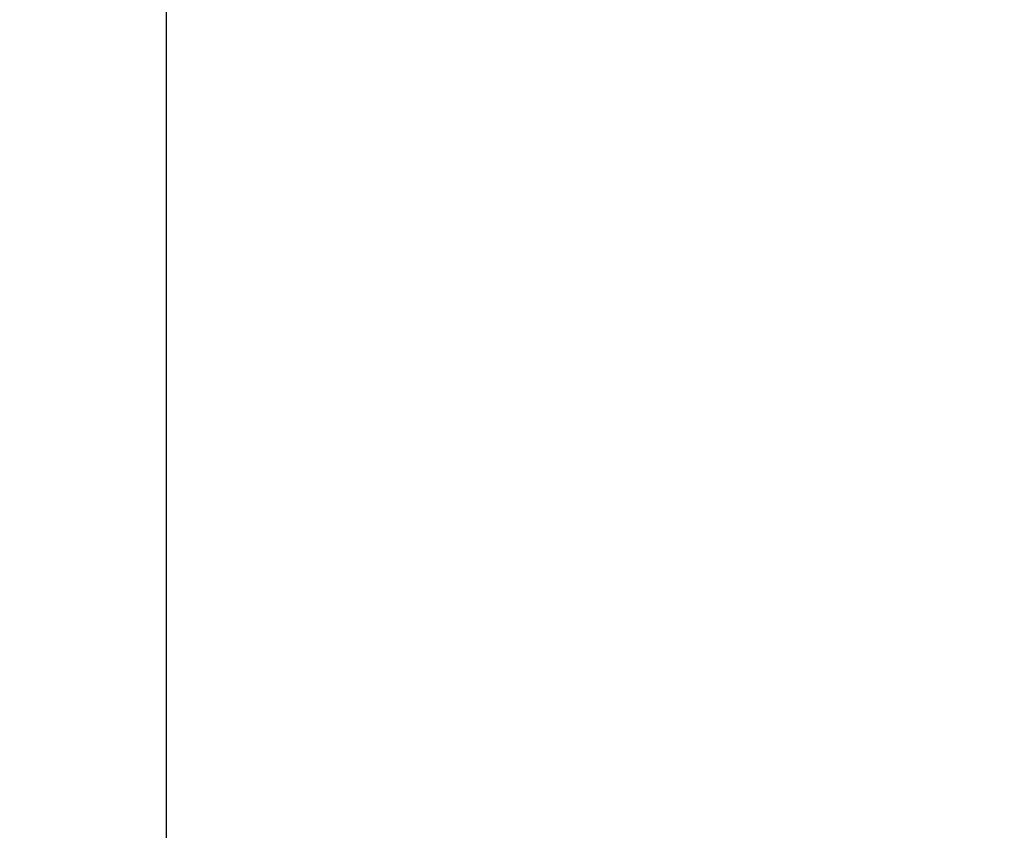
# Model space of a CAD drawing. Header units: millimetres. Extents: x -1777 to 1198744, y 17256 to 76241.
# Tile 67 of 201: x 127935.16 to 127938.08, y 52457.42 to 52459.82. Entities that reach past the tile are written whole.
import ezdxf

# ---------------------------------------------------------------- set-up
doc = ezdxf.new("R2010")
doc.units = ezdxf.units.MM
doc.layers.add('Beschriftung', color=7, linetype='Continuous', lineweight=9)
doc.styles.add('LBB3.5M1000', font='isocp.shx', dxfattribs={"height": 3.5})

msp = doc.modelspace()

# ---------------------------------------------------------------- hatches: boundary and pattern name
at = {"lineweight": 5}
h = msp.add_hatch(dxfattribs=at)
h.set_pattern_fill('NET3', color=0, scale=10)
h.set_pattern_definition([(0, (42400.086, 91172.177), (0, 31.75), []), (60, (42400.086, 91172.177), (-27.496307, 15.875), []), (120, (42400.086, 91172.177), (-27.496307, -15.875), [])])
h.paths.add_polyline_path([(127895.59851, 51321.72172), (127935.59851, 51321.72172), (127935.59851, 52811.17604), (127895.59851, 52811.17604)])
h = msp.add_hatch()
h.set_pattern_fill('ANSI33', color=256, scale=50)
h.set_pattern_definition([(45, (42400.1, 91172.18), (-224.5064, 224.5064), []), (45, (42624.6, 91172.18), (-224.5064, 224.5064), [158.75, -79.375])])
h.paths.add_polyline_path([(127935.59851, 51321.72172), (128335.59894, 51321.72172), (128335.59852, 52427.17352), (128324.58417, 52427.17604), (128324.58417, 52461.17604), (127935.59851, 52461.17604)])

# ---------------------------------------------------------------- linework, layer by layer
msp.add_line((127935.59851, 51321.72172), (127935.59851, 52811.17604))

# ---------------------------------------------------------------- texts
at = {"layer": 'Beschriftung', "insert": (-641.05085, 52759.07674), "char_height": 500, "width": 7399.7669481, "attachment_point": 1, "style": 'LBB3.5M1000'}
msp.add_mtext('\\pi2004.5;{\\fArial|b0|i0|c0|p34;TOP VIEW\\P\\pi1431.8;\\fArial|b0|i1|c0|p34;DRAUFSICHT\\P\\pi64.583;\\fArial|b0|i0|c0|p34;\\H0.6x;(SECTION THROUGH PUMP HOUSE)\\P\\pi330.31;\\fArial|b0|i1|c0|p34;(SCHNITT DURCH PUMPENHAUS)}', dxfattribs=at)

doc.saveas('drawing.dxf')
